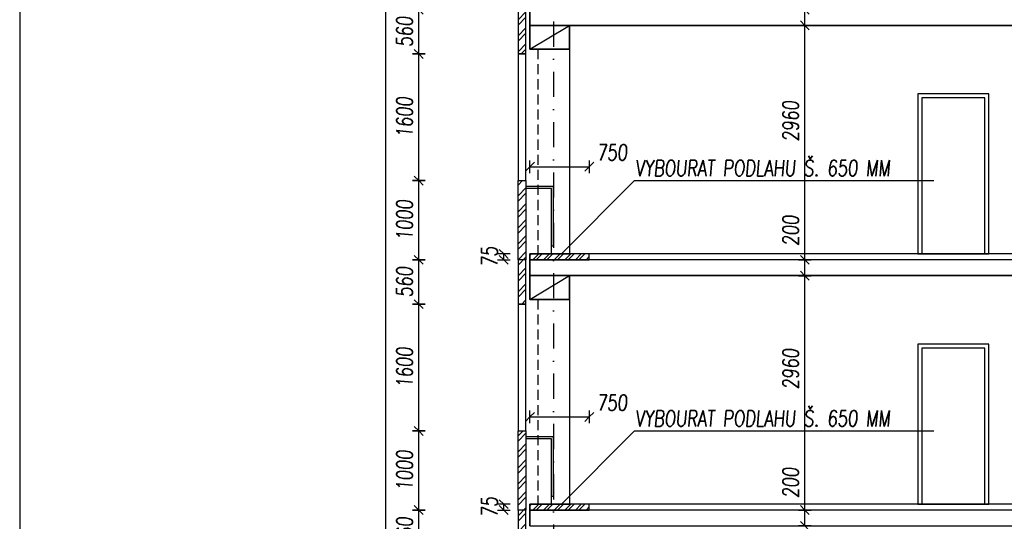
# Model space of a CAD drawing. Header units: millimetres. Extents: x 22267 to 193155, y 329430 to 541733.
# Tile 20 of 89: x 24215 to 36655, y 389294 to 395627. Entities that reach past the tile are written whole.
import ezdxf

# ---------------------------------------------------------------- set-up
doc = ezdxf.new("R2010")
doc.units = ezdxf.units.MM
doc.linetypes.add('ČERCHOVANÁ', pattern=[25.4, 12.7, -6.35, 0, -6.35])
doc.linetypes.add('ČÁRKOVANÁ', pattern=[19.05, 12.7, -6.35])
for name, color, linetype in [('BOURÁNÍ FASÁDY', 30, 'Continuous'), ('BOURÁNÍ PODLAHY', 30, 'Continuous'), ('BOURÁNÍ PŘÍČEK', 30, 'Continuous'), ('KOTY_100', 7, 'Continuous'), ('KÓTY BP FASÁDA', 255, 'Continuous'), ('KÓTY BP PODLAHA', 255, 'Continuous'), ('LEGENDA', 7, 'Continuous'), ('OSY', 7, 'Continuous'), ('TENKA', 4, 'Continuous'), ('TLUSTA', 2, 'Continuous'), ('ŽB', 1, 'Continuous')]:
    doc.layers.add(name, color=color, linetype=linetype)
doc.styles.add('CS-ROMANS', font='romans.shx', dxfattribs={"width": 0.75, "oblique": 5})
doc.styles.add('CS-ROMANS_100', font='romans.shx', dxfattribs={"width": 0.75, "oblique": 5, "height": 200})
doc.dimstyles.new('A_KÓTA_100', dxfattribs={"dimtxt": 200, "dimasz": 4, "dimexe": 100, "dimexo": 1500, "dimgap": 80, "dimtad": 1, "dimdec": 0, "dimdsep": 46, "dimtxsty": 'CS-ROMANS_100', "dimblk": 'KOT_CARA20', "dimcen": 90, "dimse1": 1, "dimse2": 1, "dimclrd": 256, "dimclre": 256, "dimclrt": 256, "dimadec": 0, "dimazin": 0, "dimtfac": 1, "dimtdec": 0, "dimtix": 1, "dimtmove": 2, "dimatfit": 3, "dimldrblk": 'OBLIQUE', "dimfxl": 1, "dimfxlon": 1, "dimtolj": 1, "dimarcsym": 0})

# ---------------------------------------------------------------- blocks, each defined once
blk = doc.blocks.new('KOT_CARA20')
for p, q in [((0, 0), (-14.1, -14.1)), ((0, 20), (0, -20)), ((0, 0), (14.1, 14.1))]:
    blk.add_line(p, q)
blk = doc.blocks.new('*D2741')
at = {"layer": 'Defpoints', "color": 0, "transparency": 16777216}
for p in [(31411, 393771), (30661, 392670), (31411, 392670)]:
    blk.add_point(p, dxfattribs=at)
at = {"layer": 'KÓTY BP PODLAHA', "lineweight": -2, "transparency": 16777216}
blk.add_line((30665, 393771), (31407, 393771), dxfattribs=at)
at = {"layer": 'KÓTY BP PODLAHA', "lineweight": -2, "transparency": 16777216, "xscale": 4, "yscale": 4, "zscale": 4, "rotation": 180}
blk.add_blockref('KOT_CARA20', (30661, 393771), dxfattribs=at)
at = {"layer": 'KÓTY BP PODLAHA', "lineweight": -2, "transparency": 16777216, "xscale": 4, "yscale": 4, "zscale": 4}
blk.add_blockref('KOT_CARA20', (31411, 393771), dxfattribs=at)
at = {"layer": 'KÓTY BP PODLAHA', "transparency": 16777216, "insert": (31699, 393951), "char_height": 200, "attachment_point": 5, "style": 'CS-ROMANS_100'}
blk.add_mtext('\\A1;750', dxfattribs=at)
blk = doc.blocks.new('_OBLIQUE')
at = {"color": 0, "linetype": 'ByBlock', "ltscale": 15}
blk.add_line((-0.5, -0.5), (0.5, 0.5), dxfattribs=at)
blk = doc.blocks.new('*D2742')
at = {"layer": 'Defpoints', "color": 0, "transparency": 16777216}
for p in [(31411, 390611), (30661, 389510), (31411, 389510)]:
    blk.add_point(p, dxfattribs=at)
at = {"layer": 'KÓTY BP PODLAHA', "lineweight": -2, "transparency": 16777216}
blk.add_line((30665, 390611), (31407, 390611), dxfattribs=at)
at = {"layer": 'KÓTY BP PODLAHA', "lineweight": -2, "transparency": 16777216, "xscale": 4, "yscale": 4, "zscale": 4, "rotation": 180}
blk.add_blockref('KOT_CARA20', (30661, 390611), dxfattribs=at)
at = {"layer": 'KÓTY BP PODLAHA', "lineweight": -2, "transparency": 16777216, "xscale": 4, "yscale": 4, "zscale": 4}
blk.add_blockref('KOT_CARA20', (31411, 390611), dxfattribs=at)
at = {"layer": 'KÓTY BP PODLAHA', "transparency": 16777216, "insert": (31699, 390791), "char_height": 200, "attachment_point": 5, "style": 'CS-ROMANS_100'}
blk.add_mtext('\\A1;750', dxfattribs=at)
blk = doc.blocks.new('*D3102')
at = {"layer": 'Defpoints', "color": 0, "transparency": 16777216}
for p in [(30331, 392670), (30691, 392670), (30691, 392595)]:
    blk.add_point(p, dxfattribs=at)
at = {"layer": 'KÓTY BP PODLAHA', "lineweight": -2, "transparency": 16777216}
for p, q in [((30331, 392674), (30331, 392678)), ((30331, 392595), (30331, 392670)), ((30331, 392591), (30331, 392587))]:
    blk.add_line(p, q, dxfattribs=at)
at = {"layer": 'KÓTY BP PODLAHA', "lineweight": -2, "transparency": 16777216, "xscale": 4, "yscale": 4, "zscale": 4}
for p, rotation in [((30331, 392670), 270), ((30331, 392595), 90)]:
    blk.add_blockref('KOT_CARA20', p, dxfattribs=dict(at, rotation=rotation))
at = {"layer": 'KÓTY BP PODLAHA', "transparency": 16777216, "insert": (30151, 392633), "char_height": 200, "attachment_point": 5, "rotation": 90, "style": 'CS-ROMANS_100'}
blk.add_mtext('\\A1;75', dxfattribs=at)
blk = doc.blocks.new('*D3108')
at = {"layer": 'Defpoints', "color": 0, "transparency": 16777216}
for p in [(30331, 389510), (30691, 389510), (30691, 389435)]:
    blk.add_point(p, dxfattribs=at)
at = {"layer": 'KÓTY BP PODLAHA', "lineweight": -2, "transparency": 16777216}
for p, q in [((30331, 389514), (30331, 389518)), ((30331, 389435), (30331, 389510)), ((30331, 389431), (30331, 389427))]:
    blk.add_line(p, q, dxfattribs=at)
at = {"layer": 'KÓTY BP PODLAHA', "lineweight": -2, "transparency": 16777216, "xscale": 4, "yscale": 4, "zscale": 4}
for p, rotation in [((30331, 389510), 270), ((30331, 389435), 90)]:
    blk.add_blockref('KOT_CARA20', p, dxfattribs=dict(at, rotation=rotation))
at = {"layer": 'KÓTY BP PODLAHA', "transparency": 16777216, "insert": (30151, 389473), "char_height": 200, "attachment_point": 5, "rotation": 90, "style": 'CS-ROMANS_100'}
blk.add_mtext('\\A1;75', dxfattribs=at)
blk = doc.blocks.new('*D3087')
at = {"layer": 'Defpoints', "color": 0, "transparency": 16777216}
for p in [(28841, 407305), (30561, 407305), (30511, 347755)]:
    blk.add_point(p, dxfattribs=at)
at = {"layer": 'KOTY_100', "lineweight": -2, "transparency": 16777216}
blk.add_line((28841, 347759), (28841, 407301), dxfattribs=at)
at = {"layer": 'KOTY_100', "lineweight": -2, "transparency": 16777216, "xscale": 4, "yscale": 4, "zscale": 4}
for p, rotation in [((28841, 407305), 90), ((28841, 347755), 270)]:
    blk.add_blockref('KOT_CARA20', p, dxfattribs=dict(at, rotation=rotation))
at = {"layer": 'KOTY_100', "transparency": 16777216, "insert": (28661, 377530), "char_height": 200, "attachment_point": 5, "rotation": 90, "style": 'CS-ROMANS_100'}
blk.add_mtext('\\A1;59550', dxfattribs=at)
blk = doc.blocks.new('*D3056')
at = {"layer": 'Defpoints', "color": 0, "transparency": 16777216}
for p in [(29257, 389435), (30561, 389435), (30561, 388875)]:
    blk.add_point(p, dxfattribs=at)
at = {"layer": 'KÓTY BP FASÁDA', "lineweight": -2, "transparency": 16777216}
blk.add_line((29257, 388879), (29257, 389431), dxfattribs=at)
at = {"layer": 'KÓTY BP FASÁDA', "lineweight": -2, "transparency": 16777216, "xscale": 4, "yscale": 4, "zscale": 4}
for p, rotation in [((29257, 389435), 90), ((29257, 388875), 270)]:
    blk.add_blockref('KOT_CARA20', p, dxfattribs=dict(at, rotation=rotation))
at = {"layer": 'KÓTY BP FASÁDA', "transparency": 16777216, "insert": (29077, 389155), "char_height": 200, "attachment_point": 5, "rotation": 90, "style": 'CS-ROMANS_100'}
blk.add_mtext('\\A1;560', dxfattribs=at)
blk = doc.blocks.new('*D3057')
at = {"layer": 'Defpoints', "color": 0, "transparency": 16777216}
for p in [(29257, 390435), (30561, 390435), (30561, 389435)]:
    blk.add_point(p, dxfattribs=at)
at = {"layer": 'KÓTY BP FASÁDA', "lineweight": -2, "transparency": 16777216}
blk.add_line((29257, 389439), (29257, 390431), dxfattribs=at)
at = {"layer": 'KÓTY BP FASÁDA', "lineweight": -2, "transparency": 16777216, "xscale": 4, "yscale": 4, "zscale": 4}
for p, rotation in [((29257, 390435), 90), ((29257, 389435), 270)]:
    blk.add_blockref('KOT_CARA20', p, dxfattribs=dict(at, rotation=rotation))
at = {"layer": 'KÓTY BP FASÁDA', "transparency": 16777216, "insert": (29077, 389935), "char_height": 200, "attachment_point": 5, "rotation": 90, "style": 'CS-ROMANS_100'}
blk.add_mtext('\\A1;1000', dxfattribs=at)
blk = doc.blocks.new('*D3058')
at = {"layer": 'Defpoints', "color": 0, "transparency": 16777216}
for p in [(29257, 392035), (30561, 392035), (30561, 390435)]:
    blk.add_point(p, dxfattribs=at)
at = {"layer": 'KÓTY BP FASÁDA', "lineweight": -2, "transparency": 16777216}
blk.add_line((29257, 390439), (29257, 392031), dxfattribs=at)
at = {"layer": 'KÓTY BP FASÁDA', "lineweight": -2, "transparency": 16777216, "xscale": 4, "yscale": 4, "zscale": 4}
for p, rotation in [((29257, 392035), 90), ((29257, 390435), 270)]:
    blk.add_blockref('KOT_CARA20', p, dxfattribs=dict(at, rotation=rotation))
at = {"layer": 'KÓTY BP FASÁDA', "transparency": 16777216, "insert": (29077, 391235), "char_height": 200, "attachment_point": 5, "rotation": 90, "style": 'CS-ROMANS_100'}
blk.add_mtext('\\A1;1600', dxfattribs=at)
blk = doc.blocks.new('*D3059')
at = {"layer": 'Defpoints', "color": 0, "transparency": 16777216}
for p in [(29257, 392595), (30561, 392595), (30561, 392035)]:
    blk.add_point(p, dxfattribs=at)
at = {"layer": 'KÓTY BP FASÁDA', "lineweight": -2, "transparency": 16777216}
blk.add_line((29257, 392039), (29257, 392591), dxfattribs=at)
at = {"layer": 'KÓTY BP FASÁDA', "lineweight": -2, "transparency": 16777216, "xscale": 4, "yscale": 4, "zscale": 4}
for p, rotation in [((29257, 392595), 90), ((29257, 392035), 270)]:
    blk.add_blockref('KOT_CARA20', p, dxfattribs=dict(at, rotation=rotation))
at = {"layer": 'KÓTY BP FASÁDA', "transparency": 16777216, "insert": (29077, 392315), "char_height": 200, "attachment_point": 5, "rotation": 90, "style": 'CS-ROMANS_100'}
blk.add_mtext('\\A1;560', dxfattribs=at)
blk = doc.blocks.new('*D3060')
at = {"layer": 'Defpoints', "color": 0, "transparency": 16777216}
for p in [(29257, 393595), (30561, 393595), (30561, 392595)]:
    blk.add_point(p, dxfattribs=at)
at = {"layer": 'KÓTY BP FASÁDA', "lineweight": -2, "transparency": 16777216}
blk.add_line((29257, 392599), (29257, 393591), dxfattribs=at)
at = {"layer": 'KÓTY BP FASÁDA', "lineweight": -2, "transparency": 16777216, "xscale": 4, "yscale": 4, "zscale": 4}
for p, rotation in [((29257, 393595), 90), ((29257, 392595), 270)]:
    blk.add_blockref('KOT_CARA20', p, dxfattribs=dict(at, rotation=rotation))
at = {"layer": 'KÓTY BP FASÁDA', "transparency": 16777216, "insert": (29077, 393095), "char_height": 200, "attachment_point": 5, "rotation": 90, "style": 'CS-ROMANS_100'}
blk.add_mtext('\\A1;1000', dxfattribs=at)
blk = doc.blocks.new('*D3061')
at = {"layer": 'Defpoints', "color": 0, "transparency": 16777216}
for p in [(29257, 395195), (30561, 395195), (30561, 393595)]:
    blk.add_point(p, dxfattribs=at)
at = {"layer": 'KÓTY BP FASÁDA', "lineweight": -2, "transparency": 16777216}
blk.add_line((29257, 393599), (29257, 395191), dxfattribs=at)
at = {"layer": 'KÓTY BP FASÁDA', "lineweight": -2, "transparency": 16777216, "xscale": 4, "yscale": 4, "zscale": 4}
for p, rotation in [((29257, 395195), 90), ((29257, 393595), 270)]:
    blk.add_blockref('KOT_CARA20', p, dxfattribs=dict(at, rotation=rotation))
at = {"layer": 'KÓTY BP FASÁDA', "transparency": 16777216, "insert": (29077, 394395), "char_height": 200, "attachment_point": 5, "rotation": 90, "style": 'CS-ROMANS_100'}
blk.add_mtext('\\A1;1600', dxfattribs=at)
blk = doc.blocks.new('*D3062')
at = {"layer": 'Defpoints', "color": 0, "transparency": 16777216}
for p in [(29257, 395755), (30561, 395755), (30561, 395195)]:
    blk.add_point(p, dxfattribs=at)
at = {"layer": 'KÓTY BP FASÁDA', "lineweight": -2, "transparency": 16777216}
blk.add_line((29257, 395199), (29257, 395751), dxfattribs=at)
at = {"layer": 'KÓTY BP FASÁDA', "lineweight": -2, "transparency": 16777216, "xscale": 4, "yscale": 4, "zscale": 4}
for p, rotation in [((29257, 395755), 90), ((29257, 395195), 270)]:
    blk.add_blockref('KOT_CARA20', p, dxfattribs=dict(at, rotation=rotation))
at = {"layer": 'KÓTY BP FASÁDA', "transparency": 16777216, "insert": (29077, 395475), "char_height": 200, "attachment_point": 5, "rotation": 90, "style": 'CS-ROMANS_100'}
blk.add_mtext('\\A1;560', dxfattribs=at)
blk = doc.blocks.new('*D3530')
at = {"layer": 'Defpoints', "color": 0, "transparency": 16777216}
for p in [(34135, 389435), (34343, 389435), (34468, 389235)]:
    blk.add_point(p, dxfattribs=at)
at = {"layer": 'KOTY_100', "lineweight": -2, "transparency": 16777216}
blk.add_line((34135, 389239), (34135, 389431), dxfattribs=at)
at = {"layer": 'KOTY_100', "lineweight": -2, "transparency": 16777216, "xscale": 4, "yscale": 4, "zscale": 4}
for p, rotation in [((34135, 389435), 90), ((34135, 389235), 270)]:
    blk.add_blockref('KOT_CARA20', p, dxfattribs=dict(at, rotation=rotation))
at = {"layer": 'KOTY_100', "transparency": 16777216, "insert": (33955, 389780), "char_height": 200, "attachment_point": 5, "rotation": 90, "style": 'CS-ROMANS_100'}
blk.add_mtext('\\A1;200', dxfattribs=at)
blk = doc.blocks.new('*D3531')
at = {"layer": 'Defpoints', "color": 0, "transparency": 16777216}
for p in [(34135, 392395), (34343, 392395), (34343, 389435)]:
    blk.add_point(p, dxfattribs=at)
at = {"layer": 'KOTY_100', "lineweight": -2, "transparency": 16777216}
blk.add_line((34135, 389439), (34135, 392391), dxfattribs=at)
at = {"layer": 'KOTY_100', "lineweight": -2, "transparency": 16777216, "xscale": 4, "yscale": 4, "zscale": 4}
for p, rotation in [((34135, 392395), 90), ((34135, 389435), 270)]:
    blk.add_blockref('KOT_CARA20', p, dxfattribs=dict(at, rotation=rotation))
at = {"layer": 'KOTY_100', "transparency": 16777216, "insert": (33955, 391217), "char_height": 200, "attachment_point": 5, "rotation": 90, "style": 'CS-ROMANS_100'}
blk.add_mtext('\\A1;2960', dxfattribs=at)
blk = doc.blocks.new('*D3532')
at = {"layer": 'Defpoints', "color": 0, "transparency": 16777216}
for p in [(34135, 392595), (34343, 392595), (34343, 392395)]:
    blk.add_point(p, dxfattribs=at)
at = {"layer": 'KOTY_100', "lineweight": -2, "transparency": 16777216}
blk.add_line((34135, 392399), (34135, 392591), dxfattribs=at)
at = {"layer": 'KOTY_100', "lineweight": -2, "transparency": 16777216, "xscale": 4, "yscale": 4, "zscale": 4}
for p, rotation in [((34135, 392595), 90), ((34135, 392395), 270)]:
    blk.add_blockref('KOT_CARA20', p, dxfattribs=dict(at, rotation=rotation))
at = {"layer": 'KOTY_100', "transparency": 16777216, "insert": (33955, 392964), "char_height": 200, "attachment_point": 5, "rotation": 90, "style": 'CS-ROMANS_100'}
blk.add_mtext('\\A1;200', dxfattribs=at)
blk = doc.blocks.new('*D3533')
at = {"layer": 'Defpoints', "color": 0, "transparency": 16777216}
for p in [(34135, 395555), (34507, 395555), (34343, 392595)]:
    blk.add_point(p, dxfattribs=at)
at = {"layer": 'KOTY_100', "lineweight": -2, "transparency": 16777216}
blk.add_line((34135, 392599), (34135, 395551), dxfattribs=at)
at = {"layer": 'KOTY_100', "lineweight": -2, "transparency": 16777216, "xscale": 4, "yscale": 4, "zscale": 4}
for p, rotation in [((34135, 395555), 90), ((34135, 392595), 270)]:
    blk.add_blockref('KOT_CARA20', p, dxfattribs=dict(at, rotation=rotation))
at = {"layer": 'KOTY_100', "transparency": 16777216, "insert": (33955, 394346), "char_height": 200, "attachment_point": 5, "rotation": 90, "style": 'CS-ROMANS_100'}
blk.add_mtext('\\A1;2960', dxfattribs=at)
blk = doc.blocks.new('*D3534')
at = {"layer": 'Defpoints', "color": 0, "transparency": 16777216}
for p in [(34135, 395755), (34500, 395755), (34507, 395555)]:
    blk.add_point(p, dxfattribs=at)
at = {"layer": 'KOTY_100', "lineweight": -2, "transparency": 16777216}
blk.add_line((34135, 395559), (34135, 395751), dxfattribs=at)
at = {"layer": 'KOTY_100', "lineweight": -2, "transparency": 16777216, "xscale": 4, "yscale": 4, "zscale": 4}
for p, rotation in [((34135, 395755), 90), ((34135, 395555), 270)]:
    blk.add_blockref('KOT_CARA20', p, dxfattribs=dict(at, rotation=rotation))
at = {"layer": 'KOTY_100', "transparency": 16777216, "insert": (33955, 396108), "char_height": 200, "attachment_point": 5, "rotation": 90, "style": 'CS-ROMANS_100'}
blk.add_mtext('\\A1;200', dxfattribs=at)

msp = doc.modelspace()

# ---------------------------------------------------------------- hatches: boundary and pattern name
at = {"layer": 'BOURÁNÍ FASÁDY'}
h = msp.add_hatch(dxfattribs=at)
h.set_pattern_fill('ANSI32', color=256, scale=15)
h.paths.add_polyline_path([(30511, 406600.5), (30611, 406600.5), (30611, 407305.5), (30511, 407305.5)])
h.paths.add_polyline_path([(30511, 404675.5), (30611, 404675.5), (30611, 406600.5), (30511, 406600.5)])
h.paths.add_polyline_path([(30611, 402075.5), (30511, 402075.5), (30511, 403075.5), (30611, 403075.5)])
h.paths.add_polyline_path([(30511, 401515.5), (30611, 401515.5), (30611, 402075.5), (30511, 402075.5)])
h.paths.add_polyline_path([(30611, 398915.5), (30511, 398915.5), (30511, 399915.5), (30611, 399915.5)])
h.paths.add_polyline_path([(30511, 398355.5), (30611, 398355.5), (30611, 398915.5), (30511, 398915.5)])
h.paths.add_polyline_path([(30611, 395755.5), (30511, 395755.5), (30511, 396755.5), (30611, 396755.5)])
h.paths.add_polyline_path([(30511, 395195.5), (30611, 395195.5), (30611, 395755.5), (30511, 395755.5)])
h.paths.add_polyline_path([(30611, 392595.5), (30511, 392595.5), (30511, 393595.5), (30611, 393595.5)])
h.paths.add_polyline_path([(30511, 392035.5), (30611, 392035.5), (30611, 392595.5), (30511, 392595.5)])
h.paths.add_polyline_path([(30611, 389435.5), (30511, 389435.5), (30511, 390435.5), (30611, 390435.5)])
h.paths.add_polyline_path([(30511, 388875.5), (30611, 388875.5), (30611, 389435.5), (30511, 389435.5)])
h.paths.add_polyline_path([(30511, 385715.5), (30611, 385715.5), (30611, 386275.5), (30511, 386275.5)])
h.paths.add_polyline_path([(30611, 386275.5), (30511, 386275.5), (30511, 387275.5), (30611, 387275.5)])
h.paths.add_polyline_path([(30611, 383115.5), (30511, 383115.5), (30511, 384115.5), (30611, 384115.5)])
h.paths.add_polyline_path([(30511, 382555.5), (30611, 382555.5), (30611, 383115.5), (30511, 383115.5)])
h.paths.add_polyline_path([(30611, 379955.5), (30511, 379955.5), (30511, 380955.5), (30611, 380955.5)])
h.paths.add_polyline_path([(30511, 379395.5), (30611, 379395.5), (30611, 379955.5), (30511, 379955.5)])
h.paths.add_polyline_path([(30611, 376795.5), (30511, 376795.5), (30511, 377795.5), (30611, 377795.5)])
h.paths.add_polyline_path([(30511, 376235.5), (30611, 376235.5), (30611, 376795.5), (30511, 376795.5)])
h.paths.add_polyline_path([(30611, 373635.5), (30511, 373635.5), (30511, 374635.5), (30611, 374635.5)])
h.paths.add_polyline_path([(30511, 373075.5), (30611, 373075.5), (30611, 373635.5), (30511, 373635.5)])
h.paths.add_polyline_path([(30611, 370475.5), (30511, 370475.5), (30511, 371475.5), (30611, 371475.5)])
h.paths.add_polyline_path([(30511, 369915.5), (30611, 369915.5), (30611, 370475.5), (30511, 370475.5)])
h.paths.add_polyline_path([(30611, 367315.5), (30511, 367315.5), (30511, 368315.5), (30611, 368315.5)])
h.paths.add_polyline_path([(30511, 366755.5), (30611, 366755.5), (30611, 367315.5), (30511, 367315.5)])
h.paths.add_polyline_path([(30611, 364155.5), (30511, 364155.5), (30511, 365155.5), (30611, 365155.5)])
h.paths.add_polyline_path([(30511, 363595.5), (30611, 363595.5), (30611, 364155.5), (30511, 364155.5)])
h.paths.add_polyline_path([(30611, 360995.5), (30511, 360995.5), (30511, 361995.5), (30611, 361995.5)])
h.paths.add_polyline_path([(30511, 360435.5), (30611, 360435.5), (30611, 360995.5), (30511, 360995.5)])
h.paths.add_polyline_path([(30611, 357835.5), (30511, 357835.5), (30511, 358835.5), (30611, 358835.5)])
h.paths.add_polyline_path([(30511, 357275.5), (30611, 357275.5), (30611, 357835.5), (30511, 357835.5)])
h.paths.add_polyline_path([(30611, 354675.5), (30511, 354675.5), (30511, 355675.5), (30611, 355675.5)])
h.paths.add_polyline_path([(30511, 354115.5), (30611, 354115.5), (30611, 354675.5), (30511, 354675.5)])
h.paths.add_polyline_path([(30611, 351515.5), (30511, 351515.5), (30511, 352515.5), (30611, 352515.5)])
h.paths.add_polyline_path([(30511, 350955.5), (30611, 350955.5), (30611, 351515.5), (30511, 351515.5)])
h.paths.add_polyline_path([(30611, 347755.5), (30511, 347755.5), (30511, 348355.5), (30611, 348355.5)])
h.paths.add_polyline_path([(30611, 348355.5), (30511, 348355.5), (30511, 349355.5), (30611, 349355.5)])
at = {"layer": 'BOURÁNÍ PODLAHY'}
h = msp.add_hatch(dxfattribs=at)
h.set_pattern_fill('ANSI32', color=256, scale=10)
h.set_pattern_definition([(45, (-4e-12, -9480), (-67.35192, 67.35192), []), (45, (44.9, -9480), (-67.35192, 67.35192), [])])
h.paths.add_polyline_path([(30961, 392670.5), (30661, 392670.5), (30661, 392595.5), (30961, 392595.5)])
h.paths.add_polyline_path([(31411, 392670.5), (30961, 392670.5), (30961, 392595.5), (31411, 392595.5)])
h = msp.add_hatch(dxfattribs=at)
h.set_pattern_fill('ANSI32', color=256, scale=10)
h.set_pattern_definition([(45, (-4e-12, -12640), (-67.35192, 67.35192), []), (45, (44.9, -12640), (-67.35192, 67.35192), [])])
h.paths.add_polyline_path([(30961, 389510.5), (30661, 389510.5), (30661, 389435.5), (30961, 389435.5)])
h.paths.add_polyline_path([(31411, 389510.5), (30961, 389510.5), (30961, 389435.5), (31411, 389435.5)])

# ---------------------------------------------------------------- linework, layer by layer
at = {"layer": 'BOURÁNÍ FASÁDY'}
for points in [[(30511, 395195.5), (30611, 395195.5), (30611, 395755.5), (30511, 395755.5)], [(30511, 393595.5), (30611, 393595.5), (30611, 395195.5), (30511, 395195.5)], [(30611, 392595.5), (30511, 392595.5), (30511, 393595.5), (30611, 393595.5)], [(30511, 392035.5), (30611, 392035.5), (30611, 392595.5), (30511, 392595.5)], [(30511, 390435.5), (30611, 390435.5), (30611, 392035.5), (30511, 392035.5)], [(30611, 389435.5), (30511, 389435.5), (30511, 390435.5), (30611, 390435.5)], [(30511, 388875.5), (30611, 388875.5), (30611, 389435.5), (30511, 389435.5)]]:
    msp.add_lwpolyline(points, close=True, dxfattribs=at)
for points in [[(30936, 392770.5), (30961, 392770.5), (30961, 393520.5), (30611, 393520.5)], [(30936, 392670.5), (30936, 393495.5), (30611, 393495.5)], [(30936, 389610.5), (30961, 389610.5), (30961, 390360.5), (30611, 390360.5)], [(30936, 389510.5), (30936, 390335.5), (30611, 390335.5)]]:
    msp.add_lwpolyline(points, dxfattribs=at)
at = {"layer": 'BOURÁNÍ PODLAHY'}
for points in [[(30661, 392595.5), (31411, 392595.5), (31411, 392670.5), (30661, 392670.5)], [(30661, 389435.5), (31411, 389435.5), (31411, 389510.5), (30661, 389510.5)]]:
    msp.add_lwpolyline(points, close=True, dxfattribs=at)
at = {"layer": 'BOURÁNÍ PŘÍČEK'}
for points in [[(35561, 392670.5), (36461, 392670.5), (36461, 394690.5), (35561, 394690.5)], [(35561, 392670.5), (36461, 392670.5), (36461, 394690.5), (35561, 394690.5)], [(35611, 392670.5), (36411, 392670.5), (36411, 394640.5), (35611, 394640.5)], [(35561, 389510.5), (36461, 389510.5), (36461, 391530.5), (35561, 391530.5)], [(35561, 389510.5), (36461, 389510.5), (36461, 391530.5), (35561, 391530.5)], [(35611, 389510.5), (36411, 389510.5), (36411, 391480.5), (35611, 391480.5)]]:
    msp.add_lwpolyline(points, close=True, dxfattribs=at)
at = {"layer": 'KÓTY BP PODLAHA'}
for p, q in [((31980, 393591.6), (31058.9, 392670.5)), ((35766, 393591.6), (31980, 393591.6)), ((31980, 390431.6), (31058.9, 389510.5)), ((35766, 390431.6), (31980, 390431.6))]:
    msp.add_line(p, q, dxfattribs=at)
at = {"layer": 'LEGENDA'}
msp.add_lwpolyline([(24214.7, 329430.5), (76214.7, 329430.5), (76214.7, 418530.5), (24214.7, 418530.5)], close=True, dxfattribs=at)
at = {"layer": 'OSY', "linetype": 'ČERCHOVANÁ', "ltscale": 25}
msp.add_line((30961, 408305.5), (30961, 331387.3), dxfattribs=at)
at = {"layer": 'TENKA'}
for points in [[(30661, 395255.5), (31161, 395555.5)], [(31161, 395555.5), (31161, 392670.5)], [(37211, 392595.5), (30661, 392595.5)], [(30661, 392095.5), (31161, 392395.5)], [(31161, 392395.5), (31161, 389510.5)], [(37211, 389435.5), (30661, 389435.5)]]:
    msp.add_lwpolyline(points, dxfattribs=at)
at = {"layer": 'TENKA', "linetype": 'ČÁRKOVANÁ', "ltscale": 10}
for points in [[(30761, 395255.5), (30761, 392670.5)], [(30761, 392095.5), (30761, 389510.5)]]:
    msp.add_lwpolyline(points, dxfattribs=at)
at = {"layer": 'TLUSTA'}
for points in [[(30661, 395555.5), (30661, 395830.5)], [(37211, 395555.5), (30661, 395555.5)], [(30661, 392395.5), (30661, 392670.5)], [(37211, 392670.5), (30661, 392670.5)], [(30661, 392595.5), (30661, 392670.5), (31161, 392670.5)], [(37211, 392395.5), (30661, 392395.5)], [(30661, 389235.5), (30661, 389510.5)], [(37211, 389510.5), (30661, 389510.5)], [(30661, 389435.5), (30661, 389510.5), (31161, 389510.5)]]:
    msp.add_lwpolyline(points, dxfattribs=at)
for points in [[(30661, 395555.5), (31161, 395555.5), (31161, 395255.5), (30661, 395255.5)], [(30661, 392395.5), (31161, 392395.5), (31161, 392095.5), (30661, 392095.5)]]:
    msp.add_lwpolyline(points, close=True, dxfattribs=at)
at = {"layer": 'ŽB'}
for points in [[(30661, 395555.5), (37211, 395555.5), (37211, 395755.5), (30661, 395755.5)], [(30661, 395255.5), (31161, 395255.5), (31161, 395555.5), (30661, 395555.5)], [(30661, 392395.5), (37211, 392395.5), (37211, 392595.5), (30661, 392595.5)], [(30661, 392095.5), (31161, 392095.5), (31161, 392395.5), (30661, 392395.5)], [(30661, 389235.5), (37211, 389235.5), (37211, 389435.5), (30661, 389435.5)]]:
    msp.add_lwpolyline(points, close=True, dxfattribs=at)

# ---------------------------------------------------------------- texts
at = {"layer": 'KÓTY BP PODLAHA', "ltscale": 15, "style": 'CS-ROMANS', "oblique": 5, "width": 0.75}
for p in [(31992.6, 393652.6), (31992.6, 390492.6)]:
    msp.add_text('VYBOURAT PODLAHU Š. 650 MM ', height=200, dxfattribs=at).set_placement(p)

# ---------------------------------------------------------------- dimensions: what is measured, and where the dimension line sits
at = {"layer": 'KOTY_100'}
dim = msp.add_linear_dim(base=(28841.4, 407305.5), p1=(30511, 347755.5), p2=(30561, 407305.5), angle=90, dimstyle='A_KÓTA_100', dxfattribs=at)
dim.commit()
dim.dimension.update_dxf_attribs({"geometry": '*D3087', "text_midpoint": (28661.4, 377530.5)})
for base, p1, p2, picture, middle in [((34134.7, 395755.5), (34507.1, 395555.5), (34500.3, 395755.5), '*D3534', (33954.7, 396107.9)), ((34134.7, 395555.5), (34343.4, 392595.5), (34507.1, 395555.5), '*D3533', (33954.7, 394345.7)), ((34134.7, 392595.5), (34343.4, 392395.5), (34343.4, 392595.5), '*D3532', (33954.7, 392963.9)), ((34134.7, 392395.5), (34343.4, 389435.5), (34343.4, 392395.5), '*D3531', (33954.7, 391216.8)), ((34134.7, 389435.5), (34468, 389235.5), (34343.4, 389435.5), '*D3530', (33954.7, 389780.4))]:
    dim = msp.add_linear_dim(base=base, p1=p1, p2=p2, angle=90, dimstyle='A_KÓTA_100', dxfattribs=at)
    dim.commit()
    dim.dimension.update_dxf_attribs({"geometry": picture, "text_midpoint": middle, "dimtype": 160})
at = {"layer": 'KÓTY BP FASÁDA'}
for base, p1, p2, picture, middle in [((29256.8, 395755.5), (30561, 395195.5), (30561, 395755.5), '*D3062', (29076.8, 395475.5)), ((29256.8, 395195.5), (30561, 393595.5), (30561, 395195.5), '*D3061', (29076.8, 394395.5)), ((29256.8, 393595.5), (30561, 392595.5), (30561, 393595.5), '*D3060', (29076.8, 393095.5)), ((29256.8, 392595.5), (30561, 392035.5), (30561, 392595.5), '*D3059', (29076.8, 392315.5)), ((29256.8, 392035.5), (30561, 390435.5), (30561, 392035.5), '*D3058', (29076.8, 391235.5)), ((29256.8, 390435.5), (30561, 389435.5), (30561, 390435.5), '*D3057', (29076.8, 389935.5)), ((29256.8, 389435.5), (30561, 388875.5), (30561, 389435.5), '*D3056', (29076.8, 389155.5))]:
    dim = msp.add_linear_dim(base=base, p1=p1, p2=p2, angle=90, dimstyle='A_KÓTA_100', dxfattribs=at)
    dim.commit()
    dim.dimension.update_dxf_attribs({"geometry": picture, "text_midpoint": middle})
at = {"layer": 'KÓTY BP PODLAHA'}
for base, p1, p2, picture, middle in [((31411, 393771.2), (30661, 392670.5), (31411, 392670.5), '*D2741', (31698.8, 393951.2)), ((31411, 390611.2), (30661, 389510.5), (31411, 389510.5), '*D2742', (31698.8, 390791.2))]:
    dim = msp.add_linear_dim(base=base, p1=p1, p2=p2, dimstyle='A_KÓTA_100', dxfattribs=at)
    dim.commit()
    dim.dimension.update_dxf_attribs({"geometry": picture, "text_midpoint": middle, "dimtype": 160})
for base, p1, p2, picture, middle in [((30331, 392670.5), (30690.9, 392595.5), (30690.9, 392670.5), '*D3102', (30151, 392633)), ((30331, 389510.5), (30690.9, 389435.5), (30690.9, 389510.5), '*D3108', (30151, 389473))]:
    dim = msp.add_linear_dim(base=base, p1=p1, p2=p2, angle=90, dimstyle='A_KÓTA_100', dxfattribs=at)
    dim.commit()
    dim.dimension.update_dxf_attribs({"geometry": picture, "text_midpoint": middle})

doc.saveas('drawing.dxf')
